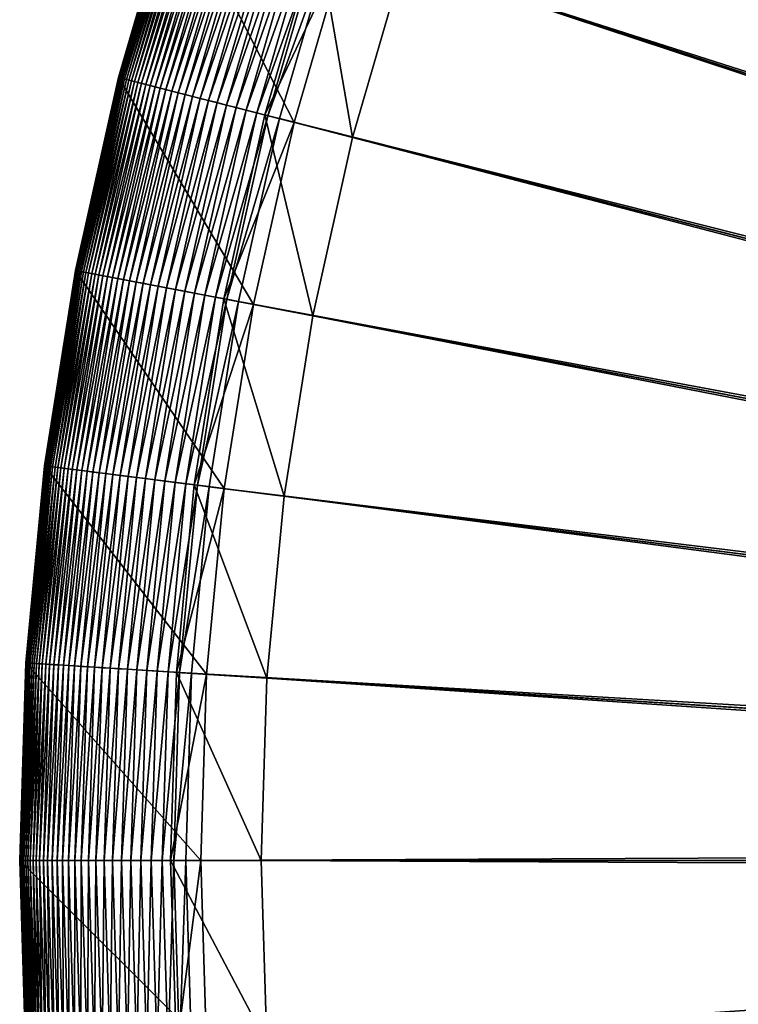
# Model space of a CAD drawing. Header units: millimetres. Extents: x -38.8 to 49.8, y -3.5 to 19.4.
# Tile 217 of 256: x 9.356 to 10.16, y 15.693 to 16.795. Entities that reach past the tile are written whole.
import ezdxf

# ---------------------------------------------------------------- set-up
doc = ezdxf.new("R2010")
doc.units = ezdxf.units.MM
doc.layers.get('0').update_dxf_attribs({"true_color": 0x5890e1})

msp = doc.modelspace()

# ---------------------------------------------------------------- meshes
at = {"color": 206, "true_color": 0x6c0888}
mesh = msp.add_polyface(dxfattribs=at)
corners = [(12.6624, 15.9102, -10.1714), (9.7855, 16.86, -10.1546), (12.6664, 15.9239, -10.1714), (9.7051, 16.8861, -9.7854), (12.6664, 15.9239, -9.7854), (12.6713, 15.9373, -9.7854), (9.8547, 17.0525, -10.1546), (12.6713, 15.9373, -10.1714), (9.7762, 17.0836, -9.7854), (12.6769, 15.9504, -9.7854), (9.936, 17.2402, -10.1546), (12.6769, 15.9504, -10.1714), (9.8595, 17.2762, -9.7854), (12.6834, 15.9631, -9.7854), (10.0288, 17.4224, -10.1546), (12.6834, 15.9631, -10.1714), (9.9548, 17.4632, -9.7854), (12.6906, 15.9754, -9.7854), (10.133, 17.5985, -10.1546), (12.6906, 15.9754, -10.1714), (10.0616, 17.6438, -9.7854), (12.6987, 15.9872, -9.7854), (10.248, 17.7677, -10.1546), (12.6987, 15.9872, -10.1714), (10.1796, 17.8174, -9.7854), (12.7074, 15.9984, -9.7854), (10.3733, 17.9293, -10.1546), (12.7074, 15.9984, -10.1714), (10.3082, 17.9832, -9.7854), (12.7168, 16.0091, -9.7854), (10.5086, 18.0828, -10.1546), (12.7168, 16.0091, -10.1714), (10.447, 18.1406, -9.7854), (12.7269, 16.0192, -9.7854), (10.6533, 18.2274, -10.1546), (12.7269, 16.0192, -10.1714), (10.5954, 18.289, -9.7854), (12.7376, 16.0286, -9.7854), (10.8067, 18.3627, -10.1546), (12.7376, 16.0286, -10.1714), (10.7528, 18.4278, -9.7854), (12.7489, 16.0374, -9.7854), (10.9683, 18.4881, -10.1546), (12.7489, 16.0374, -10.1714), (10.9187, 18.5564, -9.7854), (12.7607, 16.0454, -9.7854), (11.0922, 18.6744, -9.7854), (11.1375, 18.6031, -10.1546), (12.7607, 16.0454, -10.1714), (12.7729, 16.0526, -9.7854), (11.2729, 18.7812, -9.7854), (11.3136, 18.7072, -10.1546), (12.7729, 16.0526, -10.1714), (12.7856, 16.0591, -9.7854), (11.4599, 18.8765, -9.7854), (11.4958, 18.8, -10.1546), (12.7856, 16.0591, -10.1714), (12.7987, 16.0648, -9.7854), (11.6525, 18.9598, -9.7854), (11.6836, 18.8813, -10.1546), (12.7987, 16.0648, -10.1714), (12.8121, 16.0696, -9.7854), (11.8499, 19.0309, -9.7854), (11.876, 18.9506, -10.1546), (12.8121, 16.0696, -10.1714), (12.8258, 16.0736, -9.7854), (12.0515, 19.0895, -9.7854), (12.0725, 19.0076, -10.1546), (12.8258, 16.0736, -10.1714), (12.8397, 16.0767, -9.7854), (12.2563, 19.1353, -9.7854), (12.2721, 19.0523, -10.1546), (12.8397, 16.0767, -10.1714), (12.8538, 16.0789, -9.7854), (12.4636, 19.1681, -9.7854), (12.4741, 19.0843, -10.1546), (12.8538, 16.0789, -10.1714), (12.868, 16.0803, -9.7854), (12.6778, 19.1035, -10.1546), (12.868, 16.0803, -10.1714), (12.6725, 19.1878, -9.7854), (12.8823, 16.0807, -9.7854), (12.8823, 19.1099, -10.1546), (12.8823, 16.0807, -10.1714)]
mesh.append_faces([[corners[k] for k in face] for face in [(0, 1, 2), (2, 6, 7), (7, 10, 11), (11, 14, 15), (15, 18, 19), (19, 22, 23), (23, 26, 27), (27, 30, 31), (31, 34, 35), (35, 38, 39), (39, 42, 43), (44, 45, 46), (43, 47, 48), (46, 49, 50), (48, 51, 52), (50, 53, 54), (52, 55, 56), (54, 57, 58), (56, 59, 60), (58, 61, 62), (60, 63, 64), (62, 65, 66), (64, 67, 68), (66, 69, 70), (68, 71, 72), (70, 73, 74), (72, 75, 76), (76, 78, 79), (79, 82, 83)]], dxfattribs={"vtx0": -1, "color": 206})
mesh.append_faces([[corners[k] for k in face] for face in [(3, 4, 5), (8, 5, 9), (12, 9, 13), (16, 13, 17), (20, 17, 21), (24, 21, 25), (28, 25, 29), (32, 29, 33), (36, 33, 37), (40, 37, 41), (39, 38, 42), (44, 41, 45), (43, 42, 47), (46, 45, 49), (48, 47, 51), (50, 49, 53), (52, 51, 55), (54, 53, 57), (56, 55, 59), (58, 57, 61), (60, 59, 63), (62, 61, 65), (64, 63, 67), (66, 65, 69), (68, 67, 71), (70, 69, 73), (72, 71, 75), (74, 73, 77), (76, 75, 78), (80, 77, 81), (79, 78, 82)]], dxfattribs={"vtx2": -1, "color": 206})
mesh = msp.add_polyface(dxfattribs=at)
corners = [(9.5416, 15.8538, -9.7854), (12.6558, 15.868, -9.7854), (9.5482, 16.0635, -9.7854), (12.6553, 15.8538, -10.1714), (9.6261, 15.8538, -10.1546), (9.6325, 16.0582, -10.1546), (12.6571, 15.8822, -9.7854), (9.5679, 16.2725, -9.7854), (12.6558, 15.868, -10.1714), (9.6518, 16.2619, -10.1546), (12.6593, 15.8963, -9.7854), (9.6008, 16.4798, -9.7854), (12.6571, 15.8822, -10.1714), (9.6838, 16.4639, -10.1546), (12.6624, 15.9102, -9.7854), (9.6465, 16.6846, -9.7854), (12.6593, 15.8963, -10.1714), (9.7284, 16.6635, -10.1546), (12.6664, 15.9239, -9.7854), (9.7051, 16.8861, -9.7854), (12.6624, 15.9102, -10.1714), (9.7855, 16.86, -10.1546), (12.6713, 15.9373, -9.7854), (9.7762, 17.0836, -9.7854), (12.6664, 15.9239, -10.1714), (9.8547, 17.0525, -10.1546), (12.6769, 15.9504, -9.7854), (9.8595, 17.2762, -9.7854), (12.6713, 15.9373, -10.1714), (9.936, 17.2402, -10.1546), (12.6834, 15.9631, -9.7854), (9.9548, 17.4632, -9.7854), (12.6769, 15.9504, -10.1714), (10.0288, 17.4224, -10.1546), (12.6906, 15.9754, -9.7854), (10.0616, 17.6438, -9.7854), (12.6834, 15.9631, -10.1714), (10.133, 17.5985, -10.1546), (10.0291, 17.6645, -9.7881), (10.1583, 17.8328, -9.7866), (10.1484, 17.84, -9.7881), (10.0394, 17.6579, -9.7866), (10.1687, 17.8253, -9.7857), (10.0503, 17.651, -9.7857), (10.1796, 17.8174, -9.7854), (12.6987, 15.9872, -9.7854), (12.6906, 15.9754, -10.1714), (10.248, 17.7677, -10.1546), (10.0474, 17.6528, -10.408), (10.1659, 17.8273, -10.408), (10.1933, 17.8074, -12.6111), (10.0681, 17.8984, -9.8368), (10.0734, 17.8945, -9.8303), (10.2071, 18.0669, -9.8303), (10.079, 17.8904, -9.8241), (10.2124, 18.0624, -9.8241), (10.085, 17.8861, -9.8183), (10.2182, 18.0577, -9.8183), (10.0915, 17.8814, -9.813), (10.2243, 18.0526, -9.813), (10.0983, 17.8764, -9.808), (10.2308, 18.0472, -9.808), (10.1056, 17.8711, -9.8035), (10.2377, 18.0415, -9.8035), (10.1133, 17.8656, -9.7994), (10.2451, 18.0355, -9.7994), (10.1214, 17.8597, -9.7958), (10.2528, 18.0291, -9.7958), (10.1299, 17.8535, -9.7927), (10.2609, 18.0223, -9.7927), (10.1389, 17.8469, -9.7902), (10.2695, 18.0152, -9.7902), (10.2785, 18.0078, -9.7881), (10.288, 18, -9.7866), (10.2979, 17.9918, -9.7857), (10.3082, 17.9832, -9.7854), (12.7074, 15.9984, -9.7854), (12.6987, 15.9872, -10.1714), (10.3733, 17.9293, -10.1546), (10.2952, 17.994, -10.408), (10.3212, 17.9724, -12.6111), (10.0292, 17.9266, -12.7647), (10.165, 18.1017, -12.7647), (12.7168, 16.0091, -9.7854), (10.447, 18.1406, -9.7854), (12.7074, 15.9984, -10.1714), (10.5086, 18.0828, -10.1546), (12.7269, 16.0192, -9.7854), (10.5954, 18.289, -9.7854), (12.7168, 16.0091, -10.1714), (10.6533, 18.2274, -10.1546), (12.7376, 16.0286, -9.7854), (10.7528, 18.4278, -9.7854), (12.7269, 16.0192, -10.1714), (10.8067, 18.3627, -10.1546), (12.7489, 16.0374, -9.7854), (10.9187, 18.5564, -9.7854)]
mesh.append_faces([[corners[k] for k in face] for face in [(0, 1, 2), (2, 6, 7), (7, 10, 11), (11, 14, 15), (15, 18, 19), (19, 22, 23), (23, 26, 27), (27, 30, 31), (31, 34, 35), (38, 39, 40), (41, 42, 39), (43, 44, 42), (35, 45, 44), (37, 49, 47), (48, 50, 49), (70, 72, 71), (40, 73, 72), (39, 74, 73), (42, 75, 74), (44, 76, 75), (47, 79, 78), (49, 80, 79), (50, 82, 80), (75, 83, 84), (84, 87, 88), (88, 91, 92), (92, 95, 96)]], dxfattribs={"vtx0": -1, "color": 206})
mesh.append_faces([[corners[k] for k in face] for face in [(3, 4, 5), (8, 5, 9), (12, 9, 13), (16, 13, 17), (20, 17, 21), (24, 21, 25), (28, 25, 29), (32, 29, 33), (36, 33, 37), (46, 37, 47), (37, 48, 49), (51, 52, 53), (52, 54, 55), (54, 56, 57), (56, 58, 59), (58, 60, 61), (60, 62, 63), (62, 64, 65), (64, 66, 67), (66, 68, 69), (68, 70, 71), (70, 40, 72), (40, 39, 73), (39, 42, 74), (42, 44, 75), (77, 47, 78), (47, 49, 79), (49, 50, 80), (50, 81, 82), (85, 78, 86), (89, 86, 90), (93, 90, 94)]], dxfattribs={"vtx2": -1, "color": 206})
mesh = msp.add_polyface(dxfattribs=at)
corners = [(9.4665, 16.7308, -12.7647), (9.4665, 16.7308, -9.9836), (9.5283, 16.9435, -9.9836), (9.5283, 16.9435, -12.7647), (9.4665, 16.7308, -9.974), (9.5283, 16.9435, -9.974), (9.4668, 16.7307, -9.9644), (9.5286, 16.9434, -9.9644), (9.4674, 16.7305, -9.9548), (9.5292, 16.9432, -9.9548), (9.4684, 16.7303, -9.9453), (9.5301, 16.9429, -9.9453), (9.4696, 16.73, -9.9359), (9.5314, 16.9425, -9.9359), (9.4712, 16.7296, -9.9266), (9.5329, 16.942, -9.9266), (9.4731, 16.7291, -9.9174), (9.5348, 16.9414, -9.9174), (9.4753, 16.7285, -9.9084), (9.537, 16.9407, -9.9084), (9.478, 16.7278, -9.8995), (9.5396, 16.9399, -9.8995), (9.481, 16.7271, -9.8908), (9.5425, 16.9389, -9.8908), (9.4843, 16.7262, -9.8824), (9.5458, 16.9378, -9.8824), (9.4881, 16.7252, -9.8741), (9.5495, 16.9366, -9.8741), (9.4922, 16.7242, -9.8661), (9.5536, 16.9353, -9.8661), (9.4968, 16.723, -9.8583), (9.5581, 16.9339, -9.8583), (9.5018, 16.7217, -9.8508), (9.563, 16.9323, -9.8508), (9.5072, 16.7203, -9.8436), (9.5683, 16.9305, -9.8436), (9.5131, 16.7188, -9.8368), (9.574, 16.9287, -9.8368), (9.5194, 16.7172, -9.8303), (9.5802, 16.9267, -9.8303), (9.5868, 16.9245, -9.8241), (9.5261, 16.7155, -9.8241), (9.5939, 16.9222, -9.8183), (9.5333, 16.7136, -9.8183), (9.6015, 16.9198, -9.813), (9.541, 16.7116, -9.813), (9.6096, 16.9171, -9.808), (9.5492, 16.7095, -9.808), (9.6181, 16.9144, -9.8035), (9.5579, 16.7073, -9.8035), (9.6271, 16.9114, -9.7994), (9.5671, 16.705, -9.7994), (9.6367, 16.9083, -9.7958), (9.5768, 16.7025, -9.7958), (9.6467, 16.9051, -9.7927), (9.5871, 16.6998, -9.7927), (9.6573, 16.9016, -9.7902), (9.5979, 16.6971, -9.7902), (9.6684, 16.898, -9.7881), (9.6092, 16.6942, -9.7881), (9.6801, 16.8942, -9.7866), (9.6211, 16.6911, -9.7866), (9.6923, 16.8903, -9.7857), (9.6335, 16.6879, -9.7857), (9.7051, 16.8861, -9.7854), (9.7284, 16.6635, -10.1546), (9.689, 16.8913, -10.408), (9.7855, 16.86, -10.1546), (9.6302, 16.6888, -10.408), (9.7212, 16.8809, -12.6111), (9.6629, 16.6804, -12.6111), (9.7295, 17.1021, -9.7902), (9.7403, 17.0978, -9.7881), (9.7517, 17.0932, -9.7866), (9.7637, 17.0885, -9.7857), (9.7762, 17.0836, -9.7854), (9.7919, 17.0773, -12.6111)]
mesh.append_faces([[corners[k] for k in face] for face in [(0, 2, 3), (1, 5, 2), (4, 7, 5), (6, 9, 7), (8, 11, 9), (10, 13, 11), (12, 15, 13), (14, 17, 15), (16, 19, 17), (18, 21, 19), (20, 23, 21), (22, 25, 23), (24, 27, 25), (26, 29, 27), (28, 31, 29), (30, 33, 31), (32, 35, 33), (34, 37, 35), (36, 39, 37), (38, 40, 39), (41, 42, 40), (43, 44, 42), (45, 46, 44), (47, 48, 46), (49, 50, 48), (51, 52, 50), (53, 54, 52), (55, 56, 54), (57, 58, 56), (59, 60, 58), (61, 62, 60), (63, 64, 62), (65, 66, 67), (68, 69, 66), (70, 3, 69)]], dxfattribs={"vtx0": -1, "color": 206})
mesh.append_faces([[corners[k] for k in face] for face in [(0, 1, 2), (1, 4, 5), (4, 6, 7), (6, 8, 9), (8, 10, 11), (10, 12, 13), (12, 14, 15), (14, 16, 17), (16, 18, 19), (18, 20, 21), (20, 22, 23), (22, 24, 25), (24, 26, 27), (26, 28, 29), (28, 30, 31), (30, 32, 33), (32, 34, 35), (34, 36, 37), (36, 38, 39), (54, 56, 71), (56, 58, 72), (58, 60, 73), (60, 62, 74), (62, 64, 75), (66, 69, 76)]], dxfattribs={"vtx2": -1, "color": 206})
mesh = msp.add_polyface(dxfattribs=at)
corners = [(9.4182, 16.5146, -12.7647), (9.4182, 16.5146, -9.9836), (9.4665, 16.7308, -9.9836), (9.4665, 16.7308, -12.7647), (9.4182, 16.5146, -9.974), (9.4665, 16.7308, -9.974), (9.4185, 16.5145, -9.9644), (9.4668, 16.7307, -9.9644), (9.4191, 16.5144, -9.9548), (9.4674, 16.7305, -9.9548), (9.4201, 16.5142, -9.9453), (9.4684, 16.7303, -9.9453), (9.4213, 16.514, -9.9359), (9.4696, 16.73, -9.9359), (9.4229, 16.5137, -9.9266), (9.4712, 16.7296, -9.9266), (9.4249, 16.5133, -9.9174), (9.4731, 16.7291, -9.9174), (9.4753, 16.7285, -9.9084), (9.4271, 16.5129, -9.9084), (9.478, 16.7278, -9.8995), (9.4298, 16.5124, -9.8995), (9.481, 16.7271, -9.8908), (9.4328, 16.5118, -9.8908), (9.4843, 16.7262, -9.8824), (9.4363, 16.5111, -9.8824), (9.4881, 16.7252, -9.8741), (9.4401, 16.5104, -9.8741), (9.4922, 16.7242, -9.8661), (9.4443, 16.5096, -9.8661), (9.4968, 16.723, -9.8583), (9.4489, 16.5087, -9.8583), (9.5018, 16.7217, -9.8508), (9.454, 16.5078, -9.8508), (9.5072, 16.7203, -9.8436), (9.4595, 16.5067, -9.8436), (9.5131, 16.7188, -9.8368), (9.4654, 16.5056, -9.8368), (9.5194, 16.7172, -9.8303), (9.4718, 16.5044, -9.8303), (9.5261, 16.7155, -9.8241), (9.4786, 16.503, -9.8241), (9.5333, 16.7136, -9.8183), (9.486, 16.5016, -9.8183), (9.541, 16.7116, -9.813), (9.4938, 16.5002, -9.813), (9.5492, 16.7095, -9.808), (9.5021, 16.4986, -9.808), (9.5579, 16.7073, -9.8035), (9.5109, 16.4969, -9.8035), (9.5671, 16.705, -9.7994), (9.5202, 16.4951, -9.7994), (9.5768, 16.7025, -9.7958), (9.5301, 16.4932, -9.7958), (9.5871, 16.6998, -9.7927), (9.5405, 16.4913, -9.7927), (9.5979, 16.6971, -9.7902), (9.5514, 16.4892, -9.7902), (9.6092, 16.6942, -9.7881), (9.5629, 16.487, -9.7881), (9.6211, 16.6911, -9.7866), (9.5749, 16.4847, -9.7866), (9.6335, 16.6879, -9.7857), (9.5876, 16.4823, -9.7857), (9.6465, 16.6846, -9.7854), (9.6838, 16.4639, -10.1546), (9.6302, 16.6888, -10.408), (9.7284, 16.6635, -10.1546), (9.5842, 16.4829, -10.408), (9.6629, 16.6804, -12.6111), (9.6174, 16.4766, -12.6111), (9.5868, 16.9245, -9.8241), (9.5939, 16.9222, -9.8183), (9.6015, 16.9198, -9.813), (9.6096, 16.9171, -9.808), (9.6181, 16.9144, -9.8035), (9.6271, 16.9114, -9.7994), (9.6367, 16.9083, -9.7958), (9.6467, 16.9051, -9.7927), (9.6573, 16.9016, -9.7902), (9.6684, 16.898, -9.7881), (9.6801, 16.8942, -9.7866), (9.6923, 16.8903, -9.7857), (9.7051, 16.8861, -9.7854), (9.689, 16.8913, -10.408), (9.7212, 16.8809, -12.6111), (9.5283, 16.9435, -12.7647)]
mesh.append_faces([[corners[k] for k in face] for face in [(0, 2, 3), (1, 5, 2), (4, 7, 5), (6, 9, 7), (8, 11, 9), (10, 13, 11), (12, 15, 13), (14, 17, 15), (16, 18, 17), (19, 20, 18), (21, 22, 20), (23, 24, 22), (25, 26, 24), (27, 28, 26), (29, 30, 28), (31, 32, 30), (33, 34, 32), (35, 36, 34), (37, 38, 36), (39, 40, 38), (41, 42, 40), (43, 44, 42), (45, 46, 44), (47, 48, 46), (49, 50, 48), (51, 52, 50), (53, 54, 52), (55, 56, 54), (57, 58, 56), (59, 60, 58), (61, 62, 60), (63, 64, 62), (65, 66, 67), (68, 69, 66), (70, 3, 69)]], dxfattribs={"vtx0": -1, "color": 206})
mesh.append_faces([[corners[k] for k in face] for face in [(0, 1, 2), (1, 4, 5), (4, 6, 7), (6, 8, 9), (8, 10, 11), (10, 12, 13), (12, 14, 15), (14, 16, 17), (38, 40, 71), (40, 42, 72), (42, 44, 73), (44, 46, 74), (46, 48, 75), (48, 50, 76), (50, 52, 77), (52, 54, 78), (54, 56, 79), (56, 58, 80), (58, 60, 81), (60, 62, 82), (62, 64, 83), (67, 66, 84), (66, 69, 85), (69, 3, 86)]], dxfattribs={"vtx2": -1, "color": 206})
mesh = msp.add_polyface(dxfattribs=at)
corners = [(9.3835, 16.2958, -12.7647), (9.4182, 16.5146, -9.9836), (9.4182, 16.5146, -12.7647), (9.3835, 16.2958, -9.9836), (9.4182, 16.5146, -9.974), (9.3835, 16.2958, -9.974), (9.4185, 16.5145, -9.9644), (9.3839, 16.2957, -9.9644), (9.4191, 16.5144, -9.9548), (9.3845, 16.2956, -9.9548), (9.4201, 16.5142, -9.9453), (9.3854, 16.2955, -9.9453), (9.4213, 16.514, -9.9359), (9.3867, 16.2954, -9.9359), (9.4229, 16.5137, -9.9266), (9.3883, 16.2952, -9.9266), (9.4249, 16.5133, -9.9174), (9.3903, 16.2949, -9.9174), (9.4271, 16.5129, -9.9084), (9.3926, 16.2946, -9.9084), (9.4298, 16.5124, -9.8995), (9.3953, 16.2943, -9.8995), (9.4328, 16.5118, -9.8908), (9.3983, 16.2939, -9.8908), (9.4363, 16.5111, -9.8824), (9.4018, 16.2935, -9.8824), (9.4401, 16.5104, -9.8741), (9.4056, 16.293, -9.8741), (9.4443, 16.5096, -9.8661), (9.4099, 16.2924, -9.8661), (9.4489, 16.5087, -9.8583), (9.4146, 16.2918, -9.8583), (9.454, 16.5078, -9.8508), (9.4197, 16.2912, -9.8508), (9.4595, 16.5067, -9.8436), (9.4252, 16.2905, -9.8436), (9.4654, 16.5056, -9.8368), (9.4312, 16.2897, -9.8368), (9.4718, 16.5044, -9.8303), (9.4377, 16.2889, -9.8303), (9.4786, 16.503, -9.8241), (9.4446, 16.2881, -9.8241), (9.486, 16.5016, -9.8183), (9.452, 16.2871, -9.8183), (9.4938, 16.5002, -9.813), (9.4599, 16.2861, -9.813), (9.5021, 16.4986, -9.808), (9.4683, 16.2851, -9.808), (9.5109, 16.4969, -9.8035), (9.4772, 16.2839, -9.8035), (9.5202, 16.4951, -9.7994), (9.4866, 16.2827, -9.7994), (9.5301, 16.4932, -9.7958), (9.4965, 16.2815, -9.7958), (9.5405, 16.4913, -9.7927), (9.507, 16.2802, -9.7927), (9.5514, 16.4892, -9.7902), (9.5181, 16.2788, -9.7902), (9.5629, 16.487, -9.7881), (9.5297, 16.2773, -9.7881), (9.5749, 16.4847, -9.7866), (9.5418, 16.2758, -9.7866), (9.5876, 16.4823, -9.7857), (9.5546, 16.2742, -9.7857), (9.6008, 16.4798, -9.7854), (9.5847, 16.2704, -12.6111), (9.6174, 16.4766, -12.6111), (9.4753, 16.7285, -9.9084), (9.478, 16.7278, -9.8995), (9.481, 16.7271, -9.8908), (9.4843, 16.7262, -9.8824), (9.4881, 16.7252, -9.8741), (9.4922, 16.7242, -9.8661), (9.4968, 16.723, -9.8583), (9.5018, 16.7217, -9.8508), (9.5072, 16.7203, -9.8436), (9.5131, 16.7188, -9.8368), (9.5194, 16.7172, -9.8303), (9.5261, 16.7155, -9.8241), (9.5333, 16.7136, -9.8183), (9.541, 16.7116, -9.813), (9.5492, 16.7095, -9.808), (9.5579, 16.7073, -9.8035), (9.5671, 16.705, -9.7994), (9.5768, 16.7025, -9.7958), (9.5871, 16.6998, -9.7927), (9.5979, 16.6971, -9.7902), (9.6092, 16.6942, -9.7881), (9.6211, 16.6911, -9.7866), (9.6335, 16.6879, -9.7857), (9.6465, 16.6846, -9.7854), (9.6838, 16.4639, -10.1546), (9.5842, 16.4829, -10.408), (9.6302, 16.6888, -10.408), (9.6629, 16.6804, -12.6111), (9.4665, 16.7308, -12.7647)]
mesh.append_faces([[corners[k] for k in face] for face in [(0, 1, 2), (3, 4, 1), (5, 6, 4), (7, 8, 6), (9, 10, 8), (11, 12, 10), (13, 14, 12), (15, 16, 14), (17, 18, 16), (19, 20, 18), (21, 22, 20), (23, 24, 22), (25, 26, 24), (27, 28, 26), (29, 30, 28), (31, 32, 30), (33, 34, 32), (35, 36, 34), (37, 38, 36), (39, 40, 38), (41, 42, 40), (43, 44, 42), (45, 46, 44), (47, 48, 46), (49, 50, 48), (51, 52, 50), (53, 54, 52), (55, 56, 54), (57, 58, 56), (59, 60, 58), (61, 62, 60), (63, 64, 62), (65, 2, 66)]], dxfattribs={"vtx0": -1, "color": 206})
mesh.append_faces([[corners[k] for k in face] for face in [(16, 18, 67), (18, 20, 68), (20, 22, 69), (22, 24, 70), (24, 26, 71), (26, 28, 72), (28, 30, 73), (30, 32, 74), (32, 34, 75), (34, 36, 76), (36, 38, 77), (38, 40, 78), (40, 42, 79), (42, 44, 80), (44, 46, 81), (46, 48, 82), (48, 50, 83), (50, 52, 84), (52, 54, 85), (54, 56, 86), (56, 58, 87), (58, 60, 88), (60, 62, 89), (62, 64, 90), (91, 92, 93), (92, 66, 94), (66, 2, 95)]], dxfattribs={"vtx2": -1, "color": 206})
mesh = msp.add_polyface(dxfattribs=at)
corners = [(9.5416, 15.8538, -9.7854), (12.6553, 15.8538, -9.7854), (12.6558, 15.868, -9.7854), (12.6553, 15.8538, -10.1714), (12.6558, 15.868, -10.1714), (9.6325, 16.0582, -10.1546), (9.5482, 16.0635, -9.7854), (12.6571, 15.8822, -9.7854), (12.6571, 15.8822, -10.1714), (9.6518, 16.2619, -10.1546), (9.5679, 16.2725, -9.7854), (12.6593, 15.8963, -9.7854), (12.6593, 15.8963, -10.1714), (9.6838, 16.4639, -10.1546), (9.6008, 16.4798, -9.7854), (12.6624, 15.9102, -9.7854), (12.6624, 15.9102, -10.1714), (9.7284, 16.6635, -10.1546), (9.6465, 16.6846, -9.7854), (12.6664, 15.9239, -9.7854), (12.6664, 15.9239, -10.1714), (12.6713, 15.9373, -10.1714), (12.6713, 15.9373, -9.7854), (12.6769, 15.9504, -10.1714), (12.6769, 15.9504, -9.7854), (12.6834, 15.9631, -10.1714), (12.6834, 15.9631, -9.7854), (12.6906, 15.9754, -10.1714), (12.6906, 15.9754, -9.7854), (12.6987, 15.9872, -10.1714), (12.6987, 15.9872, -9.7854), (12.7074, 15.9984, -10.1714), (12.7074, 15.9984, -9.7854), (12.7168, 16.0091, -10.1714), (12.7168, 16.0091, -9.7854), (12.7269, 16.0192, -10.1714), (12.7269, 16.0192, -9.7854), (12.7376, 16.0286, -10.1714), (12.7376, 16.0286, -9.7854), (12.7489, 16.0374, -10.1714), (12.7489, 16.0374, -9.7854), (12.7607, 16.0454, -10.1714), (12.7607, 16.0454, -9.7854), (12.7729, 16.0526, -10.1714), (12.7729, 16.0526, -9.7854), (12.7856, 16.0591, -10.1714), (12.7856, 16.0591, -9.7854), (12.7987, 16.0648, -10.1714), (12.7987, 16.0648, -9.7854), (12.8121, 16.0696, -10.1714), (12.8121, 16.0696, -9.7854), (12.8258, 16.0736, -10.1714), (12.8258, 16.0736, -9.7854), (12.8397, 16.0767, -10.1714), (12.8397, 16.0767, -9.7854), (12.8538, 16.0789, -10.1714), (12.8538, 16.0789, -9.7854), (12.868, 16.0803, -10.1714), (12.868, 16.0803, -9.7854), (12.8823, 16.0807, -10.1714), (12.8823, 16.0807, -9.7854)]
mesh.append_faces([[corners[k] for k in face] for face in [(1, 4, 2), (3, 5, 4), (2, 8, 7), (4, 9, 8), (7, 12, 11), (8, 13, 12), (11, 16, 15), (12, 17, 16), (15, 20, 19), (19, 21, 22), (22, 23, 24), (24, 25, 26), (26, 27, 28), (28, 29, 30), (30, 31, 32), (32, 33, 34), (34, 35, 36), (36, 37, 38), (38, 39, 40), (40, 41, 42), (42, 43, 44), (44, 45, 46), (46, 47, 48), (48, 49, 50), (50, 51, 52), (52, 53, 54), (54, 55, 56), (56, 57, 58), (58, 59, 60)]], dxfattribs={"vtx0": -1, "color": 206})
mesh.append_faces([[corners[k] for k in face] for face in [(0, 1, 2), (1, 3, 4), (6, 2, 7), (2, 4, 8), (10, 7, 11), (7, 8, 12), (14, 11, 15), (11, 12, 16), (18, 15, 19), (15, 16, 20), (19, 20, 21), (22, 21, 23), (24, 23, 25), (26, 25, 27), (28, 27, 29), (30, 29, 31), (32, 31, 33), (34, 33, 35), (36, 35, 37), (38, 37, 39), (40, 39, 41), (42, 41, 43), (44, 43, 45), (46, 45, 47), (48, 47, 49), (50, 49, 51), (52, 51, 53), (54, 53, 55), (56, 55, 57), (58, 57, 59)]], dxfattribs={"vtx2": -1, "color": 206})
mesh = msp.add_polyface(dxfattribs=at)
corners = [(9.3627, 16.0752, -12.7647), (9.3835, 16.2958, -9.9836), (9.3835, 16.2958, -12.7647), (9.3627, 16.0752, -9.9836), (9.3835, 16.2958, -9.974), (9.3627, 16.0752, -9.974), (9.3839, 16.2957, -9.9644), (9.363, 16.0752, -9.9644), (9.3845, 16.2956, -9.9548), (9.3636, 16.0751, -9.9548), (9.3854, 16.2955, -9.9453), (9.3646, 16.0751, -9.9453), (9.3867, 16.2954, -9.9359), (9.3659, 16.075, -9.9359), (9.3883, 16.2952, -9.9266), (9.3675, 16.0749, -9.9266), (9.3903, 16.2949, -9.9174), (9.3695, 16.0748, -9.9174), (9.3926, 16.2946, -9.9084), (9.3718, 16.0746, -9.9084), (9.3953, 16.2943, -9.8995), (9.3745, 16.0745, -9.8995), (9.3983, 16.2939, -9.8908), (9.3776, 16.0743, -9.8908), (9.4018, 16.2935, -9.8824), (9.381, 16.0741, -9.8824), (9.4056, 16.293, -9.8741), (9.3849, 16.0738, -9.8741), (9.4099, 16.2924, -9.8661), (9.3892, 16.0735, -9.8661), (9.4146, 16.2918, -9.8583), (9.3939, 16.0732, -9.8583), (9.4197, 16.2912, -9.8508), (9.399, 16.0729, -9.8508), (9.4252, 16.2905, -9.8436), (9.4046, 16.0726, -9.8436), (9.4312, 16.2897, -9.8368), (9.4106, 16.0722, -9.8368), (9.4377, 16.2889, -9.8303), (9.4171, 16.0718, -9.8303), (9.4446, 16.2881, -9.8241), (9.4241, 16.0713, -9.8241), (9.452, 16.2871, -9.8183), (9.4315, 16.0709, -9.8183), (9.4599, 16.2861, -9.813), (9.4182, 16.5146, -9.9836), (9.4182, 16.5146, -9.974), (9.4185, 16.5145, -9.9644), (9.4191, 16.5144, -9.9548), (9.4201, 16.5142, -9.9453), (9.4213, 16.514, -9.9359), (9.4229, 16.5137, -9.9266), (9.4249, 16.5133, -9.9174), (9.4271, 16.5129, -9.9084), (9.4298, 16.5124, -9.8995), (9.4328, 16.5118, -9.8908), (9.4363, 16.5111, -9.8824), (9.4401, 16.5104, -9.8741), (9.4443, 16.5096, -9.8661), (9.4489, 16.5087, -9.8583), (9.454, 16.5078, -9.8508), (9.4595, 16.5067, -9.8436), (9.4654, 16.5056, -9.8368), (9.4718, 16.5044, -9.8303), (9.4786, 16.503, -9.8241), (9.486, 16.5016, -9.8183), (9.4938, 16.5002, -9.813), (9.4683, 16.2851, -9.808), (9.5021, 16.4986, -9.808), (9.4772, 16.2839, -9.8035), (9.5109, 16.4969, -9.8035), (9.4866, 16.2827, -9.7994), (9.5202, 16.4951, -9.7994), (9.4965, 16.2815, -9.7958), (9.5301, 16.4932, -9.7958), (9.507, 16.2802, -9.7927), (9.5405, 16.4913, -9.7927), (9.5181, 16.2788, -9.7902), (9.5514, 16.4892, -9.7902), (9.5297, 16.2773, -9.7881), (9.5629, 16.487, -9.7881), (9.5418, 16.2758, -9.7866), (9.5749, 16.4847, -9.7866), (9.5546, 16.2742, -9.7857), (9.5876, 16.4823, -9.7857), (9.5679, 16.2725, -9.7854), (9.6008, 16.4798, -9.7854), (9.6518, 16.2619, -10.1546), (9.5512, 16.2746, -10.408), (9.5842, 16.4829, -10.408), (9.6838, 16.4639, -10.1546), (9.5847, 16.2704, -12.6111), (9.6174, 16.4766, -12.6111), (9.4182, 16.5146, -12.7647)]
mesh.append_faces([[corners[k] for k in face] for face in [(0, 1, 2), (3, 4, 1), (5, 6, 4), (7, 8, 6), (9, 10, 8), (11, 12, 10), (13, 14, 12), (15, 16, 14), (17, 18, 16), (19, 20, 18), (21, 22, 20), (23, 24, 22), (25, 26, 24), (27, 28, 26), (29, 30, 28), (31, 32, 30), (33, 34, 32), (35, 36, 34), (37, 38, 36), (39, 40, 38), (41, 42, 40), (43, 44, 42), (87, 89, 90), (88, 92, 89)]], dxfattribs={"vtx0": -1, "color": 206})
mesh.append_faces([[corners[k] for k in face] for face in [(2, 1, 45), (1, 4, 46), (4, 6, 47), (6, 8, 48), (8, 10, 49), (10, 12, 50), (12, 14, 51), (14, 16, 52), (16, 18, 53), (18, 20, 54), (20, 22, 55), (22, 24, 56), (24, 26, 57), (26, 28, 58), (28, 30, 59), (30, 32, 60), (32, 34, 61), (34, 36, 62), (36, 38, 63), (38, 40, 64), (40, 42, 65), (42, 44, 66), (44, 67, 68), (67, 69, 70), (69, 71, 72), (71, 73, 74), (73, 75, 76), (75, 77, 78), (77, 79, 80), (79, 81, 82), (81, 83, 84), (83, 85, 86), (87, 88, 89), (88, 91, 92), (91, 2, 93)]], dxfattribs={"vtx2": -1, "color": 206})
mesh = msp.add_polyface(dxfattribs=at)
corners = [(9.3557, 15.8538, -12.7647), (9.3627, 16.0752, -9.9836), (9.3627, 16.0752, -12.7647), (9.3557, 15.8538, -9.9836), (9.3627, 16.0752, -9.974), (9.3557, 15.8538, -9.974), (9.363, 16.0752, -9.9644), (9.356, 15.8538, -9.9644), (9.3636, 16.0751, -9.9548), (9.3567, 15.8538, -9.9548), (9.3646, 16.0751, -9.9453), (9.3576, 15.8538, -9.9453), (9.3659, 16.075, -9.9359), (9.3589, 15.8538, -9.9359), (9.3675, 16.0749, -9.9266), (9.3605, 15.8538, -9.9266), (9.3695, 16.0748, -9.9174), (9.3625, 15.8538, -9.9174), (9.3718, 16.0746, -9.9084), (9.3648, 15.8538, -9.9084), (9.3745, 16.0745, -9.8995), (9.3675, 15.8538, -9.8995), (9.3776, 16.0743, -9.8908), (9.3835, 16.2958, -9.9836), (9.3835, 16.2958, -9.974), (9.3839, 16.2957, -9.9644), (9.3845, 16.2956, -9.9548), (9.3854, 16.2955, -9.9453), (9.3867, 16.2954, -9.9359), (9.3883, 16.2952, -9.9266), (9.3903, 16.2949, -9.9174), (9.3926, 16.2946, -9.9084), (9.3953, 16.2943, -9.8995), (9.3983, 16.2939, -9.8908), (9.381, 16.0741, -9.8824), (9.4018, 16.2935, -9.8824), (9.3849, 16.0738, -9.8741), (9.4056, 16.293, -9.8741), (9.3892, 16.0735, -9.8661), (9.4099, 16.2924, -9.8661), (9.3939, 16.0732, -9.8583), (9.4146, 16.2918, -9.8583), (9.399, 16.0729, -9.8508), (9.4197, 16.2912, -9.8508), (9.4046, 16.0726, -9.8436), (9.4252, 16.2905, -9.8436), (9.4106, 16.0722, -9.8368), (9.4312, 16.2897, -9.8368), (9.4171, 16.0718, -9.8303), (9.4377, 16.2889, -9.8303), (9.4241, 16.0713, -9.8241), (9.4446, 16.2881, -9.8241), (9.4315, 16.0709, -9.8183), (9.452, 16.2871, -9.8183), (9.4395, 16.0704, -9.813), (9.4599, 16.2861, -9.813), (9.4479, 16.0698, -9.808), (9.4683, 16.2851, -9.808), (9.4569, 16.0693, -9.8035), (9.4772, 16.2839, -9.8035), (9.4663, 16.0687, -9.7994), (9.4866, 16.2827, -9.7994), (9.4764, 16.0681, -9.7958), (9.4965, 16.2815, -9.7958), (9.4869, 16.0674, -9.7927), (9.507, 16.2802, -9.7927), (9.498, 16.0667, -9.7902), (9.5181, 16.2788, -9.7902), (9.5097, 16.066, -9.7881), (9.5297, 16.2773, -9.7881), (9.5219, 16.0652, -9.7866), (9.5418, 16.2758, -9.7866), (9.5348, 16.0644, -9.7857), (9.5546, 16.2742, -9.7857), (9.5482, 16.0635, -9.7854), (9.5679, 16.2725, -9.7854), (9.6325, 16.0582, -10.1546), (9.5313, 16.0646, -10.408), (9.5512, 16.2746, -10.408), (9.6518, 16.2619, -10.1546), (9.565, 16.0625, -12.6111), (9.5847, 16.2704, -12.6111), (9.3835, 16.2958, -12.7647)]
mesh.append_faces([[corners[k] for k in face] for face in [(0, 1, 2), (3, 4, 1), (5, 6, 4), (7, 8, 6), (9, 10, 8), (11, 12, 10), (13, 14, 12), (15, 16, 14), (17, 18, 16), (19, 20, 18), (21, 22, 20), (54, 57, 55), (56, 59, 57), (58, 61, 59), (60, 63, 61), (62, 65, 63), (64, 67, 65), (66, 69, 67), (68, 71, 69), (70, 73, 71), (72, 75, 73), (76, 78, 79), (77, 81, 78), (80, 82, 81)]], dxfattribs={"vtx0": -1, "color": 206})
mesh.append_faces([[corners[k] for k in face] for face in [(2, 1, 23), (1, 4, 24), (4, 6, 25), (6, 8, 26), (8, 10, 27), (10, 12, 28), (12, 14, 29), (14, 16, 30), (16, 18, 31), (18, 20, 32), (20, 22, 33), (22, 34, 35), (34, 36, 37), (36, 38, 39), (38, 40, 41), (40, 42, 43), (42, 44, 45), (44, 46, 47), (46, 48, 49), (48, 50, 51), (50, 52, 53), (52, 54, 55), (54, 56, 57), (56, 58, 59), (58, 60, 61), (60, 62, 63), (62, 64, 65), (64, 66, 67), (66, 68, 69), (68, 70, 71), (70, 72, 73), (72, 74, 75), (76, 77, 78), (77, 80, 81), (80, 2, 82)]], dxfattribs={"vtx2": -1, "color": 206})
mesh = msp.add_polyface(dxfattribs=at)
corners = [(9.3557, 15.8538, -12.7647), (9.3557, 15.8538, -9.9836), (9.3627, 16.0752, -9.9836), (9.3557, 15.8538, -9.974), (9.3627, 16.0752, -9.974), (9.356, 15.8538, -9.9644), (9.363, 16.0752, -9.9644), (9.3567, 15.8538, -9.9548), (9.3636, 16.0751, -9.9548), (9.3576, 15.8538, -9.9453), (9.3646, 16.0751, -9.9453), (9.3589, 15.8538, -9.9359), (9.3659, 16.075, -9.9359), (9.3605, 15.8538, -9.9266), (9.3675, 16.0749, -9.9266), (9.3625, 15.8538, -9.9174), (9.3695, 16.0748, -9.9174), (9.3648, 15.8538, -9.9084), (9.3718, 16.0746, -9.9084), (9.3675, 15.8538, -9.8995), (9.3745, 16.0745, -9.8995), (9.3706, 15.8538, -9.8908), (9.3776, 16.0743, -9.8908), (9.3741, 15.8538, -9.8824), (9.381, 16.0741, -9.8824), (9.378, 15.8538, -9.8741), (9.3849, 16.0738, -9.8741), (9.3823, 15.8538, -9.8661), (9.3892, 16.0735, -9.8661), (9.387, 15.8538, -9.8583), (9.3939, 16.0732, -9.8583), (9.3921, 15.8538, -9.8508), (9.399, 16.0729, -9.8508), (9.3977, 15.8538, -9.8436), (9.4046, 16.0726, -9.8436), (9.4038, 15.8538, -9.8368), (9.4106, 16.0722, -9.8368), (9.4103, 15.8538, -9.8303), (9.4171, 16.0718, -9.8303), (9.4173, 15.8538, -9.8241), (9.4241, 16.0713, -9.8241), (9.4247, 15.8538, -9.8183), (9.4315, 16.0709, -9.8183), (9.4327, 15.8538, -9.813), (9.4395, 16.0704, -9.813), (9.4411, 15.8538, -9.808), (9.4479, 16.0698, -9.808), (9.4501, 15.8538, -9.8035), (9.4569, 16.0693, -9.8035), (9.4596, 15.8538, -9.7994), (9.4663, 16.0687, -9.7994), (9.4696, 15.8538, -9.7958), (9.4764, 16.0681, -9.7958), (9.4802, 15.8538, -9.7927), (9.4869, 16.0674, -9.7927), (9.4913, 15.8538, -9.7902), (9.498, 16.0667, -9.7902), (9.503, 15.8538, -9.7881), (9.5097, 16.066, -9.7881), (9.5153, 15.8538, -9.7866), (9.5219, 16.0652, -9.7866), (9.5281, 15.8538, -9.7857), (9.5348, 16.0644, -9.7857), (9.5416, 15.8538, -9.7854), (9.5482, 16.0635, -9.7854), (9.6261, 15.8538, -10.1546), (9.5247, 15.8538, -10.408), (9.5313, 16.0646, -10.408), (9.6325, 16.0582, -10.1546), (9.5585, 15.8538, -12.6111), (9.565, 16.0625, -12.6111), (9.3627, 16.0752, -12.7647)]
mesh.append_faces([[corners[k] for k in face] for face in [(21, 24, 22), (23, 26, 24), (25, 28, 26), (27, 30, 28), (29, 32, 30), (31, 34, 32), (33, 36, 34), (35, 38, 36), (37, 40, 38), (39, 42, 40), (41, 44, 42), (43, 46, 44), (45, 48, 46), (47, 50, 48), (49, 52, 50), (51, 54, 52), (53, 56, 54), (55, 58, 56), (57, 60, 58), (59, 62, 60), (61, 64, 62), (65, 67, 68), (66, 70, 67), (69, 71, 70)]], dxfattribs={"vtx0": -1, "color": 206})
mesh.append_faces([[corners[k] for k in face] for face in [(0, 1, 2), (1, 3, 4), (3, 5, 6), (5, 7, 8), (7, 9, 10), (9, 11, 12), (11, 13, 14), (13, 15, 16), (15, 17, 18), (17, 19, 20), (19, 21, 22), (21, 23, 24), (23, 25, 26), (25, 27, 28), (27, 29, 30), (29, 31, 32), (31, 33, 34), (33, 35, 36), (35, 37, 38), (37, 39, 40), (39, 41, 42), (41, 43, 44), (43, 45, 46), (45, 47, 48), (47, 49, 50), (49, 51, 52), (51, 53, 54), (53, 55, 56), (55, 57, 58), (57, 59, 60), (59, 61, 62), (61, 63, 64), (65, 66, 67), (66, 69, 70), (69, 0, 71)]], dxfattribs={"vtx2": -1, "color": 206})
mesh = msp.add_polyface(dxfattribs=at)
corners = [(9.3883, 15.4124, -9.9266), (9.3695, 15.6328, -9.9174), (9.3675, 15.6326, -9.9266), (9.3903, 15.4126, -9.9174), (9.3718, 15.6329, -9.9084), (9.3926, 15.4129, -9.9084), (9.3745, 15.6331, -9.8995), (9.3953, 15.4133, -9.8995), (9.3776, 15.6333, -9.8908), (9.3983, 15.4136, -9.8908), (9.381, 15.6335, -9.8824), (9.4018, 15.4141, -9.8824), (9.3849, 15.6337, -9.8741), (9.4056, 15.4146, -9.8741), (9.3892, 15.634, -9.8661), (9.4099, 15.4151, -9.8661), (9.3939, 15.6343, -9.8583), (9.4146, 15.4157, -9.8583), (9.399, 15.6346, -9.8508), (9.4197, 15.4163, -9.8508), (9.4046, 15.635, -9.8436), (9.4252, 15.417, -9.8436), (9.4106, 15.6354, -9.8368), (9.4312, 15.4178, -9.8368), (9.4171, 15.6358, -9.8303), (9.4377, 15.4186, -9.8303), (9.4241, 15.6362, -9.8241), (9.4446, 15.4195, -9.8241), (9.4315, 15.6367, -9.8183), (9.3627, 15.6323, -12.7647), (9.3627, 15.6323, -9.9836), (9.3557, 15.8538, -9.9836), (9.3557, 15.8538, -12.7647), (9.3627, 15.6323, -9.974), (9.3557, 15.8538, -9.974), (9.363, 15.6324, -9.9644), (9.356, 15.8538, -9.9644), (9.3636, 15.6324, -9.9548), (9.3567, 15.8538, -9.9548), (9.3646, 15.6325, -9.9453), (9.3576, 15.8538, -9.9453), (9.3659, 15.6325, -9.9359), (9.3589, 15.8538, -9.9359), (9.3605, 15.8538, -9.9266), (9.3625, 15.8538, -9.9174), (9.3648, 15.8538, -9.9084), (9.3675, 15.8538, -9.8995), (9.3706, 15.8538, -9.8908), (9.3741, 15.8538, -9.8824), (9.378, 15.8538, -9.8741), (9.3823, 15.8538, -9.8661), (9.387, 15.8538, -9.8583), (9.3921, 15.8538, -9.8508), (9.3977, 15.8538, -9.8436), (9.4038, 15.8538, -9.8368), (9.4103, 15.8538, -9.8303), (9.4173, 15.8538, -9.8241), (9.4247, 15.8538, -9.8183), (9.4395, 15.6372, -9.813), (9.4327, 15.8538, -9.813), (9.4411, 15.8538, -9.808), (9.565, 15.6451, -12.6111)]
mesh.append_faces([[corners[k] for k in face] for face in [(0, 1, 2), (3, 4, 1), (5, 6, 4), (7, 8, 6), (9, 10, 8), (11, 12, 10), (13, 14, 12), (15, 16, 14), (17, 18, 16), (19, 20, 18), (21, 22, 20), (23, 24, 22), (25, 26, 24), (27, 28, 26), (29, 31, 32), (30, 34, 31), (33, 36, 34), (35, 38, 36), (37, 40, 38), (39, 42, 40), (41, 43, 42), (2, 44, 43), (1, 45, 44), (4, 46, 45), (6, 47, 46), (8, 48, 47), (10, 49, 48), (12, 50, 49), (14, 51, 50), (16, 52, 51), (18, 53, 52), (20, 54, 53), (22, 55, 54), (24, 56, 55), (26, 57, 56), (28, 59, 57), (58, 60, 59)]], dxfattribs={"vtx0": -1, "color": 206})
mesh.append_faces([[corners[k] for k in face] for face in [(29, 30, 31), (30, 33, 34), (33, 35, 36), (35, 37, 38), (37, 39, 40), (39, 41, 42), (41, 2, 43), (2, 1, 44), (1, 4, 45), (4, 6, 46), (6, 8, 47), (8, 10, 48), (10, 12, 49), (12, 14, 50), (14, 16, 51), (16, 18, 52), (18, 20, 53), (20, 22, 54), (22, 24, 55), (24, 26, 56), (26, 28, 57), (28, 58, 59), (61, 29, 32)]], dxfattribs={"vtx2": -1, "color": 206})
mesh = msp.add_polyface(dxfattribs=at)
corners = [(9.4753, 14.979, -9.9084), (9.4298, 15.1952, -9.8995), (9.4271, 15.1947, -9.9084), (9.478, 14.9797, -9.8995), (9.4328, 15.1958, -9.8908), (9.481, 14.9805, -9.8908), (9.4363, 15.1964, -9.8824), (9.4843, 14.9813, -9.8824), (9.4401, 15.1971, -9.8741), (9.4881, 14.9823, -9.8741), (9.4443, 15.1979, -9.8661), (9.4922, 14.9834, -9.8661), (9.4489, 15.1988, -9.8583), (9.4968, 14.9845, -9.8583), (9.454, 15.1998, -9.8508), (9.5018, 14.9858, -9.8508), (9.4595, 15.2008, -9.8436), (9.5072, 14.9872, -9.8436), (9.4654, 15.202, -9.8368), (9.5131, 14.9887, -9.8368), (9.4718, 15.2032, -9.8303), (9.5194, 14.9903, -9.8303), (9.4786, 15.2045, -9.8241), (9.5261, 14.9921, -9.8241), (9.486, 15.2059, -9.8183), (9.4197, 15.4163, -9.8508), (9.4252, 15.417, -9.8436), (9.4312, 15.4178, -9.8368), (9.4377, 15.4186, -9.8303), (9.4446, 15.4195, -9.8241), (9.452, 15.4204, -9.8183), (9.4938, 15.2074, -9.813), (9.4599, 15.4214, -9.813), (9.5021, 15.209, -9.808), (9.4683, 15.4225, -9.808), (9.5109, 15.2107, -9.8035), (9.4772, 15.4236, -9.8035), (9.4866, 15.4248, -9.7994), (9.5202, 15.2124, -9.7994), (9.4965, 15.4261, -9.7958), (9.6174, 15.231, -12.6111), (9.4182, 15.193, -12.7647), (9.3835, 15.4118, -12.7647), (9.4315, 15.6367, -9.8183), (9.4395, 15.6372, -9.813), (9.4479, 15.6377, -9.808), (9.4569, 15.6383, -9.8035), (9.4663, 15.6389, -9.7994), (9.4764, 15.6395, -9.7958), (9.507, 15.4274, -9.7927), (9.4869, 15.6402, -9.7927), (9.498, 15.6409, -9.7902), (9.5847, 15.4372, -12.6111), (9.3627, 15.6323, -12.7647), (9.4411, 15.8538, -9.808), (9.4501, 15.8538, -9.8035), (9.4596, 15.8538, -9.7994), (9.4696, 15.8538, -9.7958), (9.4802, 15.8538, -9.7927), (9.4913, 15.8538, -9.7902), (9.503, 15.8538, -9.7881), (9.565, 15.6451, -12.6111), (9.3557, 15.8538, -12.7647), (9.5585, 15.8538, -12.6111)]
mesh.append_faces([[corners[k] for k in face] for face in [(0, 1, 2), (3, 4, 1), (5, 6, 4), (7, 8, 6), (9, 10, 8), (11, 12, 10), (13, 14, 12), (15, 16, 14), (17, 18, 16), (19, 20, 18), (21, 22, 20), (23, 24, 22), (16, 27, 26), (18, 28, 27), (20, 29, 28), (22, 30, 29), (24, 32, 30), (31, 34, 32), (33, 36, 34), (35, 37, 36), (38, 39, 37), (30, 44, 43), (32, 45, 44), (34, 46, 45), (36, 47, 46), (37, 48, 47), (39, 50, 48), (49, 51, 50), (45, 55, 54), (46, 56, 55), (47, 57, 56), (48, 58, 57), (50, 59, 58), (51, 60, 59), (61, 62, 63)]], dxfattribs={"vtx0": -1, "color": 206})
mesh.append_faces([[corners[k] for k in face] for face in [(12, 14, 25), (14, 16, 26), (16, 18, 27), (18, 20, 28), (20, 22, 29), (22, 24, 30), (24, 31, 32), (31, 33, 34), (33, 35, 36), (40, 41, 42), (29, 30, 43), (30, 32, 44), (32, 34, 45), (34, 36, 46), (36, 37, 47), (37, 39, 48), (39, 49, 50), (52, 42, 53), (44, 45, 54), (45, 46, 55), (46, 47, 56), (47, 48, 57), (48, 50, 58), (50, 51, 59)]], dxfattribs={"vtx2": -1, "color": 206})
mesh = msp.add_polyface(dxfattribs=at)
corners = [(9.5333, 14.9939, -9.8183), (9.4938, 15.2074, -9.813), (9.486, 15.2059, -9.8183), (9.541, 14.9959, -9.813), (9.5021, 15.209, -9.808), (9.5492, 14.998, -9.808), (9.5109, 15.2107, -9.8035), (9.5579, 15.0002, -9.8035), (9.5202, 15.2124, -9.7994), (9.5671, 15.0026, -9.7994), (9.5301, 15.2143, -9.7958), (9.5768, 15.0051, -9.7958), (9.5405, 15.2163, -9.7927), (9.5871, 15.0077, -9.7927), (9.5514, 15.2184, -9.7902), (9.5979, 15.0105, -9.7902), (9.5629, 15.2206, -9.7881), (9.6092, 15.0134, -9.7881), (9.5749, 15.2229, -9.7866), (9.6211, 15.0164, -9.7866), (9.5876, 15.2253, -9.7857), (9.6335, 15.0196, -9.7857), (9.6008, 15.2278, -9.7854), (9.7284, 15.044, -10.1546), (9.5842, 15.2246, -10.408), (9.6838, 15.2436, -10.1546), (9.6302, 15.0188, -10.408), (9.6174, 15.231, -12.6111), (9.6629, 15.0272, -12.6111), (9.4182, 15.193, -12.7647), (9.4866, 15.4248, -9.7994), (9.4965, 15.4261, -9.7958), (9.507, 15.4274, -9.7927), (9.5181, 15.4288, -9.7902), (9.5297, 15.4302, -9.7881), (9.5418, 15.4318, -9.7866), (9.5546, 15.4334, -9.7857), (9.5679, 15.4351, -9.7854), (9.5512, 15.433, -10.408), (9.6518, 15.4457, -10.1546), (9.5847, 15.4372, -12.6111), (9.3835, 15.4118, -12.7647), (9.498, 15.6409, -9.7902), (9.5097, 15.6416, -9.7881), (9.5219, 15.6424, -9.7866), (9.5348, 15.6432, -9.7857), (9.5482, 15.644, -9.7854), (12.6558, 15.8395, -9.7854), (9.5313, 15.6429, -10.408), (9.6325, 15.6493, -10.1546), (9.565, 15.6451, -12.6111), (9.3627, 15.6323, -12.7647), (9.503, 15.8538, -9.7881), (9.5153, 15.8538, -9.7866), (9.5281, 15.8538, -9.7857), (9.5416, 15.8538, -9.7854), (12.6553, 15.8538, -9.7854), (9.5247, 15.8538, -10.408), (9.6261, 15.8538, -10.1546), (9.5585, 15.8538, -12.6111)]
mesh.append_faces([[corners[k] for k in face] for face in [(0, 1, 2), (3, 4, 1), (5, 6, 4), (7, 8, 6), (9, 10, 8), (11, 12, 10), (13, 14, 12), (15, 16, 14), (17, 18, 16), (19, 20, 18), (21, 22, 20), (23, 24, 25), (26, 27, 24), (28, 29, 27), (10, 32, 31), (12, 33, 32), (14, 34, 33), (16, 35, 34), (18, 36, 35), (20, 37, 36), (25, 38, 39), (24, 40, 38), (27, 41, 40), (33, 43, 42), (34, 44, 43), (35, 45, 44), (36, 46, 45), (37, 47, 46), (39, 48, 49), (38, 50, 48), (40, 51, 50), (43, 53, 52), (44, 54, 53), (45, 55, 54), (46, 56, 55), (49, 57, 58), (48, 59, 57)]], dxfattribs={"vtx0": -1, "color": 206})
mesh.append_faces([[corners[k] for k in face] for face in [(6, 8, 30), (8, 10, 31), (10, 12, 32), (12, 14, 33), (14, 16, 34), (16, 18, 35), (18, 20, 36), (20, 22, 37), (25, 24, 38), (24, 27, 40), (32, 33, 42), (33, 34, 43), (34, 35, 44), (35, 36, 45), (36, 37, 46), (39, 38, 48), (38, 40, 50), (42, 43, 52), (43, 44, 53), (44, 45, 54), (45, 46, 55), (49, 48, 57), (48, 50, 59)]], dxfattribs={"vtx2": -1, "color": 206})
mesh = msp.add_polyface(dxfattribs=at)
corners = [(11.8499, 12.6766, -9.7854), (12.8121, 15.6379, -9.7854), (12.7987, 15.6428, -9.7854), (12.8121, 15.6379, -10.1714), (11.6836, 12.8263, -10.1546), (12.7987, 15.6428, -10.1714), (11.6525, 12.7477, -9.7854), (12.7856, 15.6484, -9.7854), (11.4958, 12.9075, -10.1546), (12.7856, 15.6484, -10.1714), (11.4599, 12.831, -9.7854), (12.7729, 15.6549, -9.7854), (11.3136, 13.0004, -10.1546), (12.7729, 15.6549, -10.1714), (11.2729, 12.9263, -9.7854), (12.7607, 15.6622, -9.7854), (11.1375, 13.1045, -10.1546), (12.7607, 15.6622, -10.1714), (11.0922, 13.0332, -9.7854), (12.7489, 15.6702, -9.7854), (10.9683, 13.2195, -10.1546), (12.7489, 15.6702, -10.1714), (10.9187, 13.1511, -9.7854), (12.7376, 15.6789, -9.7854), (10.8067, 13.3448, -10.1546), (12.7376, 15.6789, -10.1714), (10.7528, 13.2797, -9.7854), (12.7269, 15.6883, -9.7854), (10.6533, 13.4801, -10.1546), (12.7269, 15.6883, -10.1714), (10.5954, 13.4185, -9.7854), (12.7168, 15.6984, -9.7854), (10.5086, 13.6248, -10.1546), (12.7168, 15.6984, -10.1714), (10.447, 13.5669, -9.7854), (12.7074, 15.7091, -9.7854), (10.3733, 13.7782, -10.1546), (12.7074, 15.7091, -10.1714), (10.3082, 13.7243, -9.7854), (12.6987, 15.7204, -9.7854), (10.248, 13.9398, -10.1546), (12.6987, 15.7204, -10.1714), (10.1796, 13.8902, -9.7854), (12.6906, 15.7322, -9.7854), (10.0616, 14.0638, -9.7854), (10.133, 14.109, -10.1546), (12.6906, 15.7322, -10.1714), (12.6834, 15.7444, -9.7854), (9.9548, 14.2444, -9.7854), (10.0288, 14.2851, -10.1546), (12.6834, 15.7444, -10.1714), (12.6769, 15.7571, -9.7854), (9.8595, 14.4314, -9.7854), (9.936, 14.4674, -10.1546), (12.6769, 15.7571, -10.1714), (12.6713, 15.7702, -9.7854), (9.7762, 14.624, -9.7854), (9.8547, 14.6551, -10.1546), (12.6713, 15.7702, -10.1714), (12.6664, 15.7836, -9.7854), (9.7051, 14.8214, -9.7854), (9.7855, 14.8476, -10.1546), (12.6664, 15.7836, -10.1714), (12.6624, 15.7973, -9.7854), (9.6465, 15.023, -9.7854), (9.7284, 15.044, -10.1546), (12.6624, 15.7973, -10.1714), (12.6593, 15.8112, -9.7854), (9.6008, 15.2278, -9.7854), (9.6838, 15.2436, -10.1546), (12.6593, 15.8112, -10.1714), (12.6571, 15.8253, -9.7854), (9.5679, 15.4351, -9.7854), (9.6518, 15.4457, -10.1546), (12.6571, 15.8253, -10.1714), (12.6558, 15.8395, -9.7854), (9.6325, 15.6493, -10.1546), (12.6558, 15.8395, -10.1714), (9.5482, 15.644, -9.7854), (12.6553, 15.8538, -9.7854), (9.6261, 15.8538, -10.1546), (12.6553, 15.8538, -10.1714)]
mesh.append_faces([[corners[k] for k in face] for face in [(3, 4, 5), (5, 8, 9), (9, 12, 13), (13, 16, 17), (17, 20, 21), (21, 24, 25), (25, 28, 29), (29, 32, 33), (33, 36, 37), (37, 40, 41), (42, 43, 44), (41, 45, 46), (44, 47, 48), (46, 49, 50), (48, 51, 52), (50, 53, 54), (52, 55, 56), (54, 57, 58), (56, 59, 60), (58, 61, 62), (60, 63, 64), (62, 65, 66), (64, 67, 68), (66, 69, 70), (68, 71, 72), (70, 73, 74), (74, 76, 77), (77, 80, 81)]], dxfattribs={"vtx0": -1, "color": 206})
mesh.append_faces([[corners[k] for k in face] for face in [(0, 1, 2), (6, 2, 7), (10, 7, 11), (14, 11, 15), (18, 15, 19), (22, 19, 23), (26, 23, 27), (30, 27, 31), (34, 31, 35), (38, 35, 39), (37, 36, 40), (42, 39, 43), (41, 40, 45), (44, 43, 47), (46, 45, 49), (48, 47, 51), (50, 49, 53), (52, 51, 55), (54, 53, 57), (56, 55, 59), (58, 57, 61), (60, 59, 63), (62, 61, 65), (64, 63, 67), (66, 65, 69), (68, 67, 71), (70, 69, 73), (72, 71, 75), (74, 73, 76), (78, 75, 79), (77, 76, 80)]], dxfattribs={"vtx2": -1, "color": 206})

doc.saveas('drawing.dxf')
